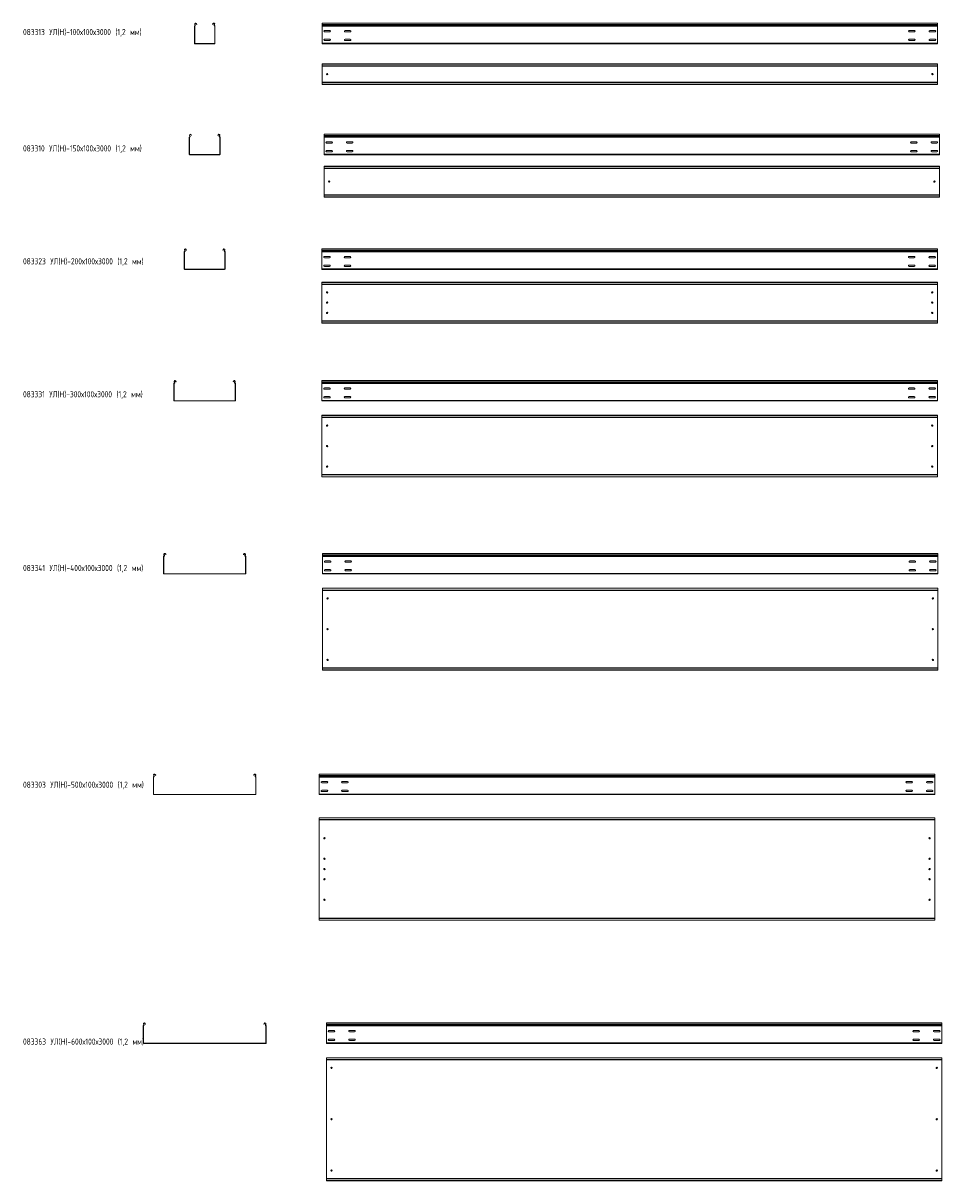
# Model space of a CAD drawing. Header units: millimetres. Extents: x -789 to 3689, y -6202 to -562.
import ezdxf

# ---------------------------------------------------------------- set-up
doc = ezdxf.new("R2010")
doc.units = ezdxf.units.MM
doc.styles.add('SLDTEXTSTYLE0', font='TXT', dxfattribs={"width": 0.7, "bigfont": 'bigfont'})

msp = doc.modelspace()

# ---------------------------------------------------------------- linework, layer by layer
at = {"color": 7, "linetype": 'Continuous', "lineweight": 15}
for p, q in [((3668.3, -562.5), (668.3, -562.5)), ((668.3, -569.1), (668.3, -562.5)), ((3668.3, -569.1), (3668.3, -562.5)), ((47.4, -576.8), (46.2, -576.8)), ((46.2, -659.8), (46.2, -576.8)), ((47.4, -659.8), (47.4, -576.8)), ((47.5, -575.1), (47.8, -576.2)), ((48.8, -568.5), (47.7, -569.1)), ((49, -571.5), (47.7, -569.1)), ((50, -570.9), (48.8, -568.5)), ((49, -571.5), (50, -570.9)), ((55.6, -564.9), (54.6, -565.4)), ((54.6, -565.4), (56.3, -568.7)), ((55.6, -564.9), (57.4, -568.1)), ((57.4, -568.1), (56.3, -568.7)), ((135, -568.1), (136.7, -564.9)), ((136, -568.7), (135, -568.1)), ((136, -568.7), (137.8, -565.4)), ((137.8, -565.4), (136.7, -564.9)), ((143.6, -568.5), (142.3, -570.9)), ((142.3, -570.9), (143.4, -571.5)), ((144.6, -569.1), (143.4, -571.5)), ((144.6, -569.1), (143.6, -568.5)), ((144.9, -575.1), (144.5, -576.2)), ((146.2, -576.8), (145, -576.8)), ((145, -576.8), (145, -659.8)), ((146.2, -576.8), (146.2, -659.8)), ((3668.3, -569.1), (668.3, -569.1)), ((668.3, -571.5), (668.3, -569.1)), ((3668.3, -571.5), (668.3, -571.5)), ((668.3, -575.1), (668.3, -571.5)), ((3668.3, -575.1), (668.3, -575.1)), ((668.3, -576.8), (668.3, -575.1)), ((3668.3, -576.8), (668.3, -576.8)), ((668.3, -659.8), (668.3, -576.8)), ((706, -598.7), (680.5, -598.7)), ((680.5, -605.2), (706, -605.2)), ((806, -598.7), (780.5, -598.7)), ((780.5, -605.2), (806, -605.2)), ((3530.5, -598.7), (3556, -598.7)), ((3556, -605.2), (3530.5, -605.2)), ((3630.5, -598.7), (3656, -598.7)), ((3656, -605.2), (3630.5, -605.2)), ((3668.3, -571.5), (3668.3, -569.1)), ((3668.3, -575.1), (3668.3, -571.5)), ((3668.3, -576.8), (3668.3, -575.1)), ((3668.3, -659.8), (3668.3, -576.8)), ((46.2, -659.8), (47.4, -659.8)), ((48.9, -661.3), (48.9, -662.5)), ((143.5, -661.3), (48.9, -661.3)), ((143.5, -662.5), (48.9, -662.5)), ((143.5, -662.5), (143.5, -661.3)), ((145, -659.8), (146.2, -659.8)), ((3668.3, -659.8), (668.3, -659.8)), ((668.3, -662.5), (668.3, -659.8)), ((3668.3, -662.5), (668.3, -662.5)), ((706, -641.2), (680.5, -641.2)), ((680.5, -647.7), (706, -647.7)), ((806, -641.2), (780.5, -641.2)), ((780.5, -647.7), (806, -647.7)), ((3530.5, -641.2), (3556, -641.2)), ((3556, -647.7), (3530.5, -647.7)), ((3630.5, -641.2), (3656, -641.2)), ((3656, -647.7), (3630.5, -647.7)), ((3668.3, -662.5), (3668.3, -659.8)), ((3668.3, -760.7), (668.3, -760.7)), ((668.3, -761.7), (668.3, -760.7)), ((3668.3, -761.7), (668.3, -761.7)), ((668.3, -770.2), (668.3, -761.7)), ((3668.3, -770.2), (668.3, -770.2)), ((668.3, -772), (668.3, -770.2)), ((3668.3, -772), (668.3, -772)), ((668.3, -772), (668.3, -849.5)), ((3668.3, -761.7), (3668.3, -760.7)), ((3668.3, -770.2), (3668.3, -761.7)), ((3668.3, -772), (3668.3, -770.2)), ((3668.3, -772), (3668.3, -849.5)), ((3668.3, -849.5), (668.3, -849.5)), ((668.3, -851.3), (668.3, -849.5)), ((3668.3, -851.3), (668.3, -851.3)), ((668.3, -859.7), (668.3, -851.3)), ((668.3, -859.7), (3668.3, -859.7)), ((668.3, -860.7), (668.3, -859.7)), ((3668.3, -860.7), (668.3, -860.7)), ((3668.3, -851.3), (3668.3, -849.5)), ((3668.3, -859.7), (3668.3, -851.3)), ((3668.3, -860.7), (3668.3, -859.7)), ((22.4, -1118.2), (21.2, -1118.2)), ((21.2, -1201.2), (21.2, -1118.2)), ((22.4, -1201.2), (22.4, -1118.2)), ((22.5, -1116.4), (22.8, -1117.6)), ((23.8, -1109.9), (22.7, -1110.5)), ((24, -1112.9), (22.7, -1110.5)), ((25, -1112.3), (23.8, -1109.9)), ((24, -1112.9), (25, -1112.3)), ((30.6, -1106.2), (29.6, -1106.8)), ((29.6, -1106.8), (31.3, -1110.1)), ((30.6, -1106.2), (32.4, -1109.5)), ((32.4, -1109.5), (31.3, -1110.1)), ((160, -1109.5), (161.7, -1106.2)), ((161, -1110.1), (160, -1109.5)), ((161, -1110.1), (162.8, -1106.8)), ((162.8, -1106.8), (161.7, -1106.2)), ((168.6, -1109.9), (167.3, -1112.3)), ((167.3, -1112.3), (168.4, -1112.9)), ((169.6, -1110.5), (168.4, -1112.9)), ((169.6, -1110.5), (168.6, -1109.9)), ((169.9, -1116.4), (169.5, -1117.6)), ((171.2, -1118.2), (170, -1118.2)), ((170, -1118.2), (170, -1201.2)), ((171.2, -1118.2), (171.2, -1201.2)), ((3677.8, -1103.9), (677.8, -1103.9)), ((677.8, -1110.5), (677.8, -1103.9)), ((3677.8, -1110.5), (677.8, -1110.5)), ((677.8, -1112.9), (677.8, -1110.5)), ((3677.8, -1112.9), (677.8, -1112.9)), ((677.8, -1116.4), (677.8, -1112.9)), ((3677.8, -1116.4), (677.8, -1116.4)), ((677.8, -1118.2), (677.8, -1116.4)), ((3677.8, -1118.2), (677.8, -1118.2)), ((677.8, -1201.2), (677.8, -1118.2)), ((3677.8, -1110.5), (3677.8, -1103.9)), ((3677.8, -1112.9), (3677.8, -1110.5)), ((3677.8, -1116.4), (3677.8, -1112.9)), ((3677.8, -1118.2), (3677.8, -1116.4)), ((3677.8, -1201.2), (3677.8, -1118.2)), ((715.6, -1140.1), (690.1, -1140.1)), ((690.1, -1146.6), (715.6, -1146.6)), ((715.6, -1182.6), (690.1, -1182.6)), ((815.6, -1140.1), (790.1, -1140.1)), ((790.1, -1146.6), (815.6, -1146.6)), ((815.6, -1182.6), (790.1, -1182.6)), ((3540.1, -1140.1), (3565.6, -1140.1)), ((3565.6, -1146.6), (3540.1, -1146.6)), ((3540.1, -1182.6), (3565.6, -1182.6)), ((3640.1, -1140.1), (3665.6, -1140.1)), ((3665.6, -1146.6), (3640.1, -1146.6)), ((3640.1, -1182.6), (3665.6, -1182.6)), ((21.2, -1201.2), (22.4, -1201.2)), ((23.9, -1202.7), (23.9, -1203.9)), ((168.5, -1202.7), (23.9, -1202.7)), ((168.5, -1203.9), (23.9, -1203.9)), ((168.5, -1203.9), (168.5, -1202.7)), ((170, -1201.2), (171.2, -1201.2)), ((3677.8, -1201.2), (677.8, -1201.2)), ((677.8, -1203.9), (677.8, -1201.2)), ((3677.8, -1203.9), (677.8, -1203.9)), ((690.1, -1189.1), (715.6, -1189.1)), ((790.1, -1189.1), (815.6, -1189.1)), ((3565.6, -1189.1), (3540.1, -1189.1)), ((3665.6, -1189.1), (3640.1, -1189.1)), ((3677.8, -1203.9), (3677.8, -1201.2)), ((3677.8, -1259.6), (677.8, -1259.6)), ((677.8, -1260.6), (677.8, -1259.6)), ((3677.8, -1260.6), (677.8, -1260.6)), ((677.8, -1269.1), (677.8, -1260.6)), ((3677.8, -1269.1), (677.8, -1269.1)), ((677.8, -1270.8), (677.8, -1269.1)), ((3677.8, -1270.8), (677.8, -1270.8)), ((677.8, -1270.8), (677.8, -1398.4)), ((3677.8, -1260.6), (3677.8, -1259.6)), ((3677.8, -1269.1), (3677.8, -1260.6)), ((3677.8, -1270.8), (3677.8, -1269.1)), ((3677.8, -1270.8), (3677.8, -1398.4)), ((3677.8, -1398.4), (677.8, -1398.4)), ((677.8, -1400.1), (677.8, -1398.4)), ((3677.8, -1400.1), (677.8, -1400.1)), ((677.8, -1408.6), (677.8, -1400.1)), ((677.8, -1408.6), (3677.8, -1408.6)), ((677.8, -1409.6), (677.8, -1408.6)), ((3677.8, -1409.6), (677.8, -1409.6)), ((3677.8, -1400.1), (3677.8, -1398.4)), ((3677.8, -1408.6), (3677.8, -1400.1)), ((3677.8, -1409.6), (3677.8, -1408.6)), ((-2.6, -1676.7), (-3.8, -1676.7)), ((-3.8, -1759.6), (-3.8, -1676.7)), ((-2.6, -1759.6), (-2.6, -1676.7)), ((-2.5, -1674.9), (-2.2, -1676.1)), ((-1.2, -1668.4), (-2.3, -1669)), ((-1, -1671.3), (-2.3, -1669)), ((0, -1670.8), (-1.2, -1668.4)), ((-1, -1671.3), (0, -1670.8)), ((5.6, -1664.7), (4.6, -1665.3)), ((4.6, -1665.3), (4.9, -1665.9)), ((4.9, -1665.9), (6, -1665.3)), ((6.3, -1668.6), (4.9, -1665.9)), ((5.6, -1664.7), (6, -1665.3)), ((6, -1665.3), (7.4, -1668)), ((7.4, -1668), (6.3, -1668.6)), ((185, -1668), (186.4, -1665.3)), ((186, -1668.6), (185, -1668)), ((187.4, -1665.9), (186, -1668.6)), ((186.4, -1665.3), (186.7, -1664.7)), ((186.4, -1665.3), (187.4, -1665.9)), ((187.8, -1665.3), (186.7, -1664.7)), ((187.4, -1665.9), (187.8, -1665.3)), ((193.6, -1668.4), (192.3, -1670.8)), ((192.3, -1670.8), (193.4, -1671.3)), ((194.6, -1669), (193.4, -1671.3)), ((194.6, -1669), (193.6, -1668.4)), ((194.9, -1674.9), (194.5, -1676.1)), ((196.2, -1676.7), (195, -1676.7)), ((195, -1676.7), (195, -1759.6)), ((196.2, -1676.7), (196.2, -1759.6)), ((3667.4, -1662.3), (667.4, -1662.3)), ((667.4, -1669), (667.4, -1662.3)), ((3667.4, -1669), (667.4, -1669)), ((667.4, -1671.3), (667.4, -1669)), ((3667.4, -1671.3), (667.4, -1671.3)), ((667.4, -1674.9), (667.4, -1671.3)), ((3667.4, -1674.9), (667.4, -1674.9)), ((667.4, -1676.7), (667.4, -1674.9)), ((3667.4, -1676.7), (667.4, -1676.7)), ((667.4, -1759.6), (667.4, -1676.7)), ((3667.4, -1669), (3667.4, -1662.3)), ((3667.4, -1671.3), (3667.4, -1669)), ((3667.4, -1674.9), (3667.4, -1671.3)), ((3667.4, -1676.7), (3667.4, -1674.9)), ((3667.4, -1759.6), (3667.4, -1676.7)), ((705.1, -1698.6), (679.6, -1698.6)), ((679.6, -1705.1), (705.1, -1705.1)), ((705.1, -1741.1), (679.6, -1741.1)), ((679.6, -1747.6), (705.1, -1747.6)), ((805.1, -1698.6), (779.6, -1698.6)), ((779.6, -1705.1), (805.1, -1705.1)), ((805.1, -1741.1), (779.6, -1741.1)), ((779.6, -1747.6), (805.1, -1747.6)), ((3529.6, -1698.6), (3555.1, -1698.6)), ((3555.1, -1705.1), (3529.6, -1705.1)), ((3529.6, -1741.1), (3555.1, -1741.1)), ((3555.1, -1747.6), (3529.6, -1747.6)), ((3629.6, -1698.6), (3655.1, -1698.6)), ((3655.1, -1705.1), (3629.6, -1705.1)), ((3629.6, -1741.1), (3655.1, -1741.1)), ((3655.1, -1747.6), (3629.6, -1747.6)), ((-3.8, -1759.6), (-2.6, -1759.6)), ((-1.1, -1761.1), (-1.1, -1762.3)), ((193.5, -1761.1), (-1.1, -1761.1)), ((193.5, -1762.3), (-1.1, -1762.3)), ((193.5, -1762.3), (193.5, -1761.1)), ((195, -1759.6), (196.2, -1759.6)), ((3667.4, -1759.6), (667.4, -1759.6)), ((667.4, -1762.3), (667.4, -1759.6)), ((3667.4, -1762.3), (667.4, -1762.3)), ((3667.4, -1762.3), (3667.4, -1759.6)), ((3667.4, -1824.2), (667.4, -1824.2)), ((667.4, -1825.2), (667.4, -1824.2)), ((3667.4, -1825.2), (667.4, -1825.2)), ((667.4, -1833.6), (667.4, -1825.2)), ((3667.4, -1833.6), (667.4, -1833.6)), ((667.4, -1834), (667.4, -1833.6)), ((667.4, -1834), (670.4, -1835.4)), ((667.4, -1834), (667.4, -2014.4)), ((3664.4, -1835.4), (670.4, -1835.4)), ((3664.4, -1835.4), (3667.4, -1834)), ((3667.4, -1825.2), (3667.4, -1824.2)), ((3667.4, -1833.6), (3667.4, -1825.2)), ((3667.4, -1834), (3667.4, -1833.6)), ((3667.4, -1834), (3667.4, -2014.4)), ((670.4, -2013), (667.4, -2014.4)), ((667.4, -2014.7), (667.4, -2014.4)), ((3667.4, -2014.7), (667.4, -2014.7)), ((667.4, -2023.2), (667.4, -2014.7)), ((667.4, -2023.2), (3667.4, -2023.2)), ((667.4, -2024.2), (667.4, -2023.2)), ((3667.4, -2024.2), (667.4, -2024.2)), ((3664.4, -2013), (670.4, -2013)), ((3667.4, -2014.4), (3664.4, -2013)), ((3667.4, -2014.7), (3667.4, -2014.4)), ((3667.4, -2023.2), (3667.4, -2014.7)), ((3667.4, -2024.2), (3667.4, -2023.2)), ((-51.2, -2309.3), (-52.3, -2309.8)), ((-51, -2312.2), (-52.3, -2309.8)), ((-50, -2311.7), (-51.2, -2309.3)), ((-51, -2312.2), (-50, -2311.7)), ((-44.4, -2305.6), (-45.4, -2306.2)), ((-45.4, -2306.2), (-45.1, -2306.8)), ((-45.1, -2306.8), (-44, -2306.2)), ((-43.7, -2309.4), (-45.1, -2306.8)), ((-44.4, -2305.6), (-44, -2306.2)), ((-44, -2306.2), (-42.6, -2308.9)), ((-42.6, -2308.9), (-43.7, -2309.4)), ((235, -2308.9), (236.4, -2306.2)), ((236, -2309.4), (235, -2308.9)), ((237.4, -2306.8), (236, -2309.4)), ((236.4, -2306.2), (236.7, -2305.6)), ((236.4, -2306.2), (237.4, -2306.8)), ((237.8, -2306.2), (236.7, -2305.6)), ((237.4, -2306.8), (237.8, -2306.2)), ((243.6, -2309.3), (242.3, -2311.7)), ((242.3, -2311.7), (243.4, -2312.2)), ((244.6, -2309.8), (243.4, -2312.2)), ((244.6, -2309.8), (243.6, -2309.3)), ((3667.5, -2303.2), (667.5, -2303.2)), ((667.5, -2309.8), (667.5, -2303.2)), ((3667.5, -2309.8), (667.5, -2309.8)), ((667.5, -2312.2), (667.5, -2309.8)), ((3667.5, -2312.2), (667.5, -2312.2)), ((667.5, -2315.8), (667.5, -2312.2)), ((3667.5, -2309.8), (3667.5, -2303.2)), ((3667.5, -2312.2), (3667.5, -2309.8)), ((3667.5, -2315.8), (3667.5, -2312.2)), ((-52.6, -2317.5), (-53.8, -2317.5)), ((-53.8, -2400.5), (-53.8, -2317.5)), ((-52.6, -2400.5), (-52.6, -2317.5)), ((-52.5, -2315.8), (-52.2, -2317)), ((244.9, -2315.8), (244.5, -2317)), ((246.2, -2317.5), (245, -2317.5)), ((245, -2317.5), (245, -2400.5)), ((246.2, -2317.5), (246.2, -2400.5)), ((3667.5, -2315.8), (667.5, -2315.8)), ((667.5, -2317.5), (667.5, -2315.8)), ((3667.5, -2317.5), (667.5, -2317.5)), ((667.5, -2400.5), (667.5, -2317.5)), ((705.2, -2339.5), (679.7, -2339.5)), ((679.7, -2346), (705.2, -2346)), ((805.2, -2339.5), (779.7, -2339.5)), ((779.7, -2346), (805.2, -2346)), ((3529.7, -2339.5), (3555.2, -2339.5)), ((3555.2, -2346), (3529.7, -2346)), ((3629.7, -2339.5), (3655.2, -2339.5)), ((3655.2, -2346), (3629.7, -2346)), ((3667.5, -2317.5), (3667.5, -2315.8)), ((3667.5, -2400.5), (3667.5, -2317.5)), ((-53.8, -2400.5), (-52.6, -2400.5)), ((-51.1, -2402), (-51.1, -2403.2)), ((243.5, -2402), (-51.1, -2402)), ((243.5, -2403.2), (-51.1, -2403.2)), ((243.5, -2403.2), (243.5, -2402)), ((245, -2400.5), (246.2, -2400.5)), ((3667.5, -2400.5), (667.5, -2400.5)), ((667.5, -2403.2), (667.5, -2400.5)), ((3667.5, -2403.2), (667.5, -2403.2)), ((705.2, -2382), (679.7, -2382)), ((679.7, -2388.5), (705.2, -2388.5)), ((805.2, -2382), (779.7, -2382)), ((779.7, -2388.5), (805.2, -2388.5)), ((3529.7, -2382), (3555.2, -2382)), ((3555.2, -2388.5), (3529.7, -2388.5)), ((3629.7, -2382), (3655.2, -2382)), ((3655.2, -2388.5), (3629.7, -2388.5)), ((3667.5, -2403.2), (3667.5, -2400.5)), ((3667.5, -2473), (667.5, -2473)), ((667.5, -2474), (667.5, -2473)), ((3667.5, -2474), (667.5, -2474)), ((667.5, -2482.5), (667.5, -2474)), ((3667.5, -2474), (3667.5, -2473)), ((3667.5, -2482.5), (3667.5, -2474)), ((3667.5, -2482.5), (667.5, -2482.5)), ((667.5, -2482.8), (667.5, -2482.5)), ((667.5, -2482.8), (670.5, -2484.2)), ((667.5, -2482.8), (667.5, -2763.2)), ((3664.5, -2484.2), (670.5, -2484.2)), ((3664.5, -2484.2), (3667.5, -2482.8)), ((3667.5, -2482.8), (3667.5, -2482.5)), ((3667.5, -2482.8), (3667.5, -2763.2)), ((670.5, -2761.8), (667.5, -2763.2)), ((667.5, -2763.6), (667.5, -2763.2)), ((3667.5, -2763.6), (667.5, -2763.6)), ((667.5, -2772), (667.5, -2763.6)), ((3664.5, -2761.8), (670.5, -2761.8)), ((3667.5, -2763.2), (3664.5, -2761.8)), ((3667.5, -2763.6), (3667.5, -2763.2)), ((3667.5, -2772), (3667.5, -2763.6)), ((667.5, -2772), (3667.5, -2772)), ((667.5, -2773), (667.5, -2772)), ((3667.5, -2773), (667.5, -2773)), ((3667.5, -2773), (3667.5, -2772)), ((-101.2, -3152), (-102.3, -3152.6)), ((-101, -3155), (-102.3, -3152.6)), ((-100, -3154.4), (-101.2, -3152)), ((-101, -3155), (-100, -3154.4)), ((-94.4, -3148.4), (-95.4, -3148.9)), ((-95.4, -3148.9), (-95.1, -3149.6)), ((-95.1, -3149.6), (-94, -3149)), ((-93.7, -3152.2), (-95.1, -3149.6)), ((-94.4, -3148.4), (-94, -3149)), ((-94, -3149), (-92.6, -3151.6)), ((-92.6, -3151.6), (-93.7, -3152.2)), ((285, -3151.6), (286.4, -3149)), ((286, -3152.2), (285, -3151.6)), ((287.4, -3149.6), (286, -3152.2)), ((286.4, -3149), (286.7, -3148.4)), ((286.4, -3149), (287.4, -3149.6)), ((287.8, -3148.9), (286.7, -3148.4)), ((287.4, -3149.6), (287.8, -3148.9)), ((293.6, -3152), (292.3, -3154.4)), ((292.3, -3154.4), (293.4, -3155)), ((294.6, -3152.6), (293.4, -3155)), ((294.6, -3152.6), (293.6, -3152)), ((3670.6, -3146), (670.6, -3146)), ((670.6, -3152.6), (670.6, -3146)), ((3670.6, -3152.6), (670.6, -3152.6)), ((670.6, -3155), (670.6, -3152.6)), ((3670.6, -3155), (670.6, -3155)), ((670.6, -3158.6), (670.6, -3155)), ((3670.6, -3152.6), (3670.6, -3146)), ((3670.6, -3155), (3670.6, -3152.6)), ((3670.6, -3158.6), (3670.6, -3155)), ((-102.6, -3160.3), (-103.8, -3160.3)), ((-103.8, -3243.3), (-103.8, -3160.3)), ((-102.6, -3243.3), (-102.6, -3160.3)), ((-102.5, -3158.6), (-102.2, -3159.7)), ((294.9, -3158.6), (294.5, -3159.7)), ((296.2, -3160.3), (295, -3160.3)), ((295, -3160.3), (295, -3243.3)), ((296.2, -3160.3), (296.2, -3243.3)), ((3670.6, -3158.6), (670.6, -3158.6)), ((670.6, -3160.3), (670.6, -3158.6)), ((3670.6, -3160.3), (670.6, -3160.3)), ((670.6, -3243.3), (670.6, -3160.3)), ((708.4, -3182.2), (682.9, -3182.2)), ((682.9, -3188.7), (708.4, -3188.7)), ((808.4, -3182.2), (782.9, -3182.2)), ((782.9, -3188.7), (808.4, -3188.7)), ((3532.9, -3182.2), (3558.4, -3182.2)), ((3558.4, -3188.7), (3532.9, -3188.7)), ((3632.9, -3182.2), (3658.4, -3182.2)), ((3658.4, -3188.7), (3632.9, -3188.7)), ((3670.6, -3160.3), (3670.6, -3158.6)), ((3670.6, -3243.3), (3670.6, -3160.3)), ((-103.8, -3243.3), (-102.6, -3243.3)), ((-101.1, -3244.8), (-101.1, -3246)), ((293.5, -3244.8), (-101.1, -3244.8)), ((293.5, -3246), (-101.1, -3246)), ((293.5, -3246), (293.5, -3244.8)), ((295, -3243.3), (296.2, -3243.3)), ((3670.6, -3243.3), (670.6, -3243.3)), ((670.6, -3246), (670.6, -3243.3)), ((3670.6, -3246), (670.6, -3246)), ((708.4, -3224.7), (682.9, -3224.7)), ((682.9, -3231.2), (708.4, -3231.2)), ((808.4, -3224.7), (782.9, -3224.7)), ((782.9, -3231.2), (808.4, -3231.2)), ((3532.9, -3224.7), (3558.4, -3224.7)), ((3558.4, -3231.2), (3532.9, -3231.2)), ((3632.9, -3224.7), (3658.4, -3224.7)), ((3658.4, -3231.2), (3632.9, -3231.2)), ((3670.6, -3246), (3670.6, -3243.3)), ((3670.6, -3314.7), (670.6, -3314.7)), ((670.6, -3315.7), (670.6, -3314.7)), ((3670.6, -3315.7), (670.6, -3315.7)), ((670.6, -3324.2), (670.6, -3315.7)), ((3670.6, -3324.2), (670.6, -3324.2)), ((670.6, -3324.5), (670.6, -3324.2)), ((670.6, -3324.5), (673.6, -3325.9)), ((670.6, -3324.5), (670.6, -3704.9)), ((3667.6, -3325.9), (673.6, -3325.9)), ((3667.6, -3325.9), (3670.6, -3324.5)), ((3670.6, -3315.7), (3670.6, -3314.7)), ((3670.6, -3324.2), (3670.6, -3315.7)), ((3670.6, -3324.5), (3670.6, -3324.2)), ((3670.6, -3324.5), (3670.6, -3704.9)), ((673.6, -3703.5), (670.6, -3704.9)), ((670.6, -3705.3), (670.6, -3704.9)), ((3670.6, -3705.3), (670.6, -3705.3)), ((670.6, -3713.7), (670.6, -3705.3)), ((670.6, -3713.7), (3670.6, -3713.7)), ((670.6, -3714.7), (670.6, -3713.7)), ((3670.6, -3714.7), (670.6, -3714.7)), ((3667.6, -3703.5), (673.6, -3703.5)), ((3670.6, -3704.9), (3667.6, -3703.5)), ((3670.6, -3705.3), (3670.6, -3704.9)), ((3670.6, -3713.7), (3670.6, -3705.3)), ((3670.6, -3714.7), (3670.6, -3713.7)), ((-151.2, -4226.8), (-152.3, -4227.4)), ((-151, -4229.8), (-152.3, -4227.4)), ((-150, -4229.2), (-151.2, -4226.8)), ((-151, -4229.8), (-150, -4229.2)), ((-144.4, -4223.2), (-145.4, -4223.7)), ((-145.4, -4223.7), (-145.1, -4224.4)), ((-145.1, -4224.4), (-144, -4223.8)), ((-143.7, -4227), (-145.1, -4224.4)), ((-144.4, -4223.2), (-144, -4223.8)), ((-144, -4223.8), (-142.6, -4226.4)), ((-142.6, -4226.4), (-143.7, -4227)), ((335, -4226.4), (336.4, -4223.8)), ((336, -4227), (335, -4226.4)), ((337.4, -4224.4), (336, -4227)), ((336.4, -4223.8), (336.7, -4223.2)), ((336.4, -4223.8), (337.4, -4224.4)), ((337.8, -4223.7), (336.7, -4223.2)), ((337.4, -4224.4), (337.8, -4223.7)), ((343.6, -4226.8), (342.3, -4229.2)), ((342.3, -4229.2), (343.4, -4229.8)), ((344.6, -4227.4), (343.4, -4229.8)), ((344.6, -4227.4), (343.6, -4226.8)), ((3654.8, -4220.8), (654.8, -4220.8)), ((654.8, -4227.4), (654.8, -4220.8)), ((3654.8, -4227.4), (654.8, -4227.4)), ((654.8, -4229.8), (654.8, -4227.4)), ((3654.8, -4229.8), (654.8, -4229.8)), ((654.8, -4233.4), (654.8, -4229.8)), ((3654.8, -4227.4), (3654.8, -4220.8)), ((3654.8, -4229.8), (3654.8, -4227.4)), ((3654.8, -4233.4), (3654.8, -4229.8)), ((-152.6, -4235.1), (-153.8, -4235.1)), ((-153.8, -4318.1), (-153.8, -4235.1)), ((-152.6, -4318.1), (-152.6, -4235.1)), ((-152.5, -4233.4), (-152.2, -4234.5)), ((344.9, -4233.4), (344.5, -4234.5)), ((346.2, -4235.1), (345, -4235.1)), ((345, -4235.1), (345, -4318.1)), ((346.2, -4235.1), (346.2, -4318.1)), ((3654.8, -4233.4), (654.8, -4233.4)), ((654.8, -4235.1), (654.8, -4233.4)), ((3654.8, -4235.1), (654.8, -4235.1)), ((654.8, -4318.1), (654.8, -4235.1)), ((692.5, -4257), (667, -4257)), ((667, -4263.5), (692.5, -4263.5)), ((792.5, -4257), (767, -4257)), ((767, -4263.5), (792.5, -4263.5)), ((3517, -4257), (3542.5, -4257)), ((3542.5, -4263.5), (3517, -4263.5)), ((3617, -4257), (3642.5, -4257)), ((3642.5, -4263.5), (3617, -4263.5)), ((3654.8, -4235.1), (3654.8, -4233.4)), ((3654.8, -4318.1), (3654.8, -4235.1)), ((-153.8, -4318.1), (-152.6, -4318.1)), ((-151.1, -4319.6), (-151.1, -4320.8)), ((343.5, -4319.6), (-151.1, -4319.6)), ((343.5, -4320.8), (-151.1, -4320.8)), ((343.5, -4320.8), (343.5, -4319.6)), ((345, -4318.1), (346.2, -4318.1)), ((3654.8, -4318.1), (654.8, -4318.1)), ((654.8, -4320.8), (654.8, -4318.1)), ((3654.8, -4320.8), (654.8, -4320.8)), ((692.5, -4299.5), (667, -4299.5)), ((667, -4306), (692.5, -4306)), ((792.5, -4299.5), (767, -4299.5)), ((767, -4306), (792.5, -4306)), ((3517, -4299.5), (3542.5, -4299.5)), ((3542.5, -4306), (3517, -4306)), ((3617, -4299.5), (3642.5, -4299.5)), ((3642.5, -4306), (3617, -4306)), ((3654.8, -4320.8), (3654.8, -4318.1)), ((3654.8, -4433.3), (654.8, -4433.3)), ((654.8, -4434.3), (654.8, -4433.3)), ((3654.8, -4434.3), (654.8, -4434.3)), ((654.8, -4442.8), (654.8, -4434.3)), ((3654.8, -4442.8), (654.8, -4442.8)), ((654.8, -4443.1), (654.8, -4442.8)), ((654.8, -4443.1), (657.8, -4444.5)), ((654.8, -4443.1), (654.8, -4923.5)), ((3651.8, -4444.5), (657.8, -4444.5)), ((3651.8, -4444.5), (3654.8, -4443.1)), ((3654.8, -4434.3), (3654.8, -4433.3)), ((3654.8, -4442.8), (3654.8, -4434.3)), ((3654.8, -4443.1), (3654.8, -4442.8)), ((3654.8, -4443.1), (3654.8, -4923.5)), ((657.8, -4922.1), (654.8, -4923.5)), ((654.8, -4923.8), (654.8, -4923.5)), ((3654.8, -4923.8), (654.8, -4923.8)), ((654.8, -4932.3), (654.8, -4923.8)), ((654.8, -4932.3), (3654.8, -4932.3)), ((654.8, -4933.3), (654.8, -4932.3)), ((3654.8, -4933.3), (654.8, -4933.3)), ((3651.8, -4922.1), (657.8, -4922.1)), ((3654.8, -4923.5), (3651.8, -4922.1)), ((3654.8, -4923.8), (3654.8, -4923.5)), ((3654.8, -4932.3), (3654.8, -4923.8)), ((3654.8, -4933.3), (3654.8, -4932.3)), ((-202.6, -5447.3), (-203.8, -5447.3)), ((-203.8, -5530.3), (-203.8, -5447.3)), ((-202.6, -5530.3), (-202.6, -5447.3)), ((-202.5, -5445.6), (-202.2, -5446.8)), ((-201.2, -5439.1), (-202.3, -5439.7)), ((-201, -5442), (-202.3, -5439.7)), ((-200, -5441.5), (-201.2, -5439.1)), ((-201, -5442), (-200, -5441.5)), ((-194.4, -5435.4), (-195.4, -5436)), ((-195.4, -5436), (-193.7, -5439.3)), ((-194.4, -5435.4), (-192.6, -5438.7)), ((-192.6, -5438.7), (-193.7, -5439.3)), ((385, -5438.7), (386.7, -5435.4)), ((386, -5439.3), (385, -5438.7)), ((386, -5439.3), (387.8, -5436)), ((387.8, -5436), (386.7, -5435.4)), ((393.6, -5439.1), (392.3, -5441.5)), ((392.3, -5441.5), (393.4, -5442)), ((394.6, -5439.7), (393.4, -5442)), ((394.6, -5439.7), (393.6, -5439.1)), ((394.9, -5445.6), (394.5, -5446.8)), ((396.2, -5447.3), (395, -5447.3)), ((395, -5447.3), (395, -5530.3)), ((396.2, -5447.3), (396.2, -5530.3)), ((3689.4, -5433), (689.4, -5433)), ((689.4, -5439.7), (689.4, -5433)), ((3689.4, -5439.7), (689.4, -5439.7)), ((689.4, -5442), (689.4, -5439.7)), ((3689.4, -5442), (689.4, -5442)), ((689.4, -5445.6), (689.4, -5442)), ((3689.4, -5445.6), (689.4, -5445.6)), ((689.4, -5447.3), (689.4, -5445.6)), ((3689.4, -5447.3), (689.4, -5447.3)), ((689.4, -5530.3), (689.4, -5447.3)), ((727.2, -5469.3), (701.7, -5469.3)), ((827.2, -5469.3), (801.7, -5469.3)), ((3551.7, -5469.3), (3577.2, -5469.3)), ((3651.7, -5469.3), (3677.2, -5469.3)), ((3689.4, -5439.7), (3689.4, -5433)), ((3689.4, -5442), (3689.4, -5439.7)), ((3689.4, -5445.6), (3689.4, -5442)), ((3689.4, -5447.3), (3689.4, -5445.6)), ((3689.4, -5530.3), (3689.4, -5447.3)), ((701.7, -5475.8), (727.2, -5475.8)), ((727.2, -5511.8), (701.7, -5511.8)), ((701.7, -5518.3), (727.2, -5518.3)), ((801.7, -5475.8), (827.2, -5475.8)), ((827.2, -5511.8), (801.7, -5511.8)), ((801.7, -5518.3), (827.2, -5518.3)), ((3577.2, -5475.8), (3551.7, -5475.8)), ((3551.7, -5511.8), (3577.2, -5511.8)), ((3577.2, -5518.3), (3551.7, -5518.3)), ((3677.2, -5475.8), (3651.7, -5475.8)), ((3651.7, -5511.8), (3677.2, -5511.8)), ((3677.2, -5518.3), (3651.7, -5518.3)), ((-203.8, -5530.3), (-202.6, -5530.3)), ((-201.1, -5531.8), (-201.1, -5533)), ((393.5, -5531.8), (-201.1, -5531.8)), ((393.5, -5533), (-201.1, -5533)), ((393.5, -5533), (393.5, -5531.8)), ((395, -5530.3), (396.2, -5530.3)), ((3689.4, -5530.3), (689.4, -5530.3)), ((689.4, -5533), (689.4, -5530.3)), ((3689.4, -5533), (689.4, -5533)), ((3689.4, -5533), (3689.4, -5530.3)), ((3689.4, -5602.5), (689.4, -5602.5)), ((689.4, -5603.5), (689.4, -5602.5)), ((3689.4, -5603.5), (689.4, -5603.5)), ((689.4, -5611.9), (689.4, -5603.5)), ((3689.4, -5611.9), (689.4, -5611.9)), ((689.4, -5613.7), (689.4, -5611.9)), ((3689.4, -5613.7), (689.4, -5613.7)), ((689.4, -5613.7), (689.4, -6191.3)), ((3689.4, -5603.5), (3689.4, -5602.5)), ((3689.4, -5611.9), (3689.4, -5603.5)), ((3689.4, -5613.7), (3689.4, -5611.9)), ((3689.4, -5613.7), (3689.4, -6191.3)), ((3689.4, -6191.3), (689.4, -6191.3)), ((689.4, -6193), (689.4, -6191.3)), ((3689.4, -6193), (689.4, -6193)), ((689.4, -6201.5), (689.4, -6193)), ((689.4, -6201.5), (3689.4, -6201.5)), ((689.4, -6202.5), (689.4, -6201.5)), ((3689.4, -6202.5), (689.4, -6202.5)), ((3689.4, -6193), (3689.4, -6191.3)), ((3689.4, -6201.5), (3689.4, -6193)), ((3689.4, -6202.5), (3689.4, -6201.5))]:
    msp.add_line(p, q, dxfattribs=at)
for centre in [(693.3, -810.7), (3643.3, -810.7), (702.8, -1334.6), (3652.8, -1334.6), (692.4, -1874.2), (3642.4, -1874.2), (692.4, -1924.2), (692.4, -1974.2), (3642.4, -1924.2), (3642.4, -1974.2), (692.5, -2523), (3642.5, -2523), (692.5, -2623), (3642.5, -2623), (692.5, -2723), (3642.5, -2723), (695.6, -3364.7), (3645.6, -3364.7), (695.6, -3514.7), (3645.6, -3514.7), (695.6, -3664.7), (3645.6, -3664.7), (679.8, -4533.3), (3629.8, -4533.3), (679.8, -4633.3), (679.8, -4683.3), (3629.8, -4633.3), (3629.8, -4683.3), (679.8, -4733.3), (3629.8, -4733.3), (679.8, -4833.3), (3629.8, -4833.3), (714.4, -5652.5), (3664.4, -5652.5), (714.4, -5902.5), (3664.4, -5902.5), (714.4, -6152.5), (3664.4, -6152.5)]:
    msp.add_circle(centre, 3.25, dxfattribs=at)
for centre, radius, start, end in [((51.7, -567), 4.5, 28.0725, 208.0725), ((51.7, -567), 3.3, 28.0725, 208.0725), ((140.7, -567), 4.5, 331.9275, 151.9275), ((140.7, -567), 3.3, 331.9275, 151.9275), ((48, -576.8), 1.8, 106.2863, 180), ((48, -576.8), 0.6, 106.2863, 180), ((46.8, -572.7), 2.5, 286.2863, 28.0725), ((46.8, -572.7), 3.7, 286.2863, 28.0725), ((145.6, -572.7), 3.7, 151.9275, 253.7137), ((145.6, -572.7), 2.5, 151.9275, 253.7137), ((144.4, -576.8), 0.6, 0, 73.7137), ((144.4, -576.8), 1.8, 0, 73.7137), ((680.5, -602), 3.25, 90, 270), ((706, -602), 3.25, 270, 90), ((780.5, -602), 3.25, 90, 270), ((806, -602), 3.25, 270, 90), ((3530.5, -602), 3.25, 90, 270), ((3556, -602), 3.25, 270, 90), ((3630.5, -602), 3.25, 90, 270), ((3656, -602), 3.25, 270, 90), ((48.9, -659.8), 2.7, 180, 270), ((48.9, -659.8), 1.5, 180, 270), ((143.5, -659.8), 1.5, 270, 0), ((143.5, -659.8), 2.7, 270, 0), ((680.5, -644.5), 3.25, 90, 270), ((706, -644.5), 3.25, 270, 90), ((780.5, -644.5), 3.25, 90, 270), ((806, -644.5), 3.25, 270, 90), ((3530.5, -644.5), 3.25, 90, 270), ((3556, -644.5), 3.25, 270, 90), ((3630.5, -644.5), 3.25, 90, 270), ((3656, -644.5), 3.25, 270, 90), ((23, -1118.2), 1.8, 106.2863, 180), ((26.7, -1108.4), 4.5, 28.0725, 208.0725), ((23, -1118.2), 0.6, 106.2863, 180), ((21.8, -1114), 2.5, 286.2863, 28.0725), ((21.8, -1114), 3.7, 286.2863, 28.0725), ((26.7, -1108.4), 3.3, 28.0725, 208.0725), ((165.7, -1108.4), 4.5, 331.9275, 151.9275), ((165.7, -1108.4), 3.3, 331.9275, 151.9275), ((170.6, -1114), 3.7, 151.9275, 253.7137), ((170.6, -1114), 2.5, 151.9275, 253.7137), ((169.4, -1118.2), 0.6, 0, 73.7137), ((169.4, -1118.2), 1.8, 0, 73.7137), ((690.1, -1143.4), 3.25, 90, 270), ((690.1, -1185.9), 3.25, 90, 270), ((715.6, -1143.4), 3.25, 270, 90), ((715.6, -1185.9), 3.25, 270, 90), ((790.1, -1143.4), 3.25, 90, 270), ((790.1, -1185.9), 3.25, 90, 270), ((815.6, -1143.4), 3.25, 270, 90), ((815.6, -1185.9), 3.25, 270, 90), ((3540.1, -1143.4), 3.25, 90, 270), ((3540.1, -1185.9), 3.25, 90, 270), ((3565.6, -1143.4), 3.25, 270, 90), ((3565.6, -1185.9), 3.25, 270, 90), ((3640.1, -1143.4), 3.25, 90, 270), ((3640.1, -1185.9), 3.25, 90, 270), ((3665.6, -1143.4), 3.25, 270, 90), ((3665.6, -1185.9), 3.25, 270, 90), ((23.9, -1201.2), 2.7, 180, 270), ((23.9, -1201.2), 1.5, 180, 270), ((168.5, -1201.2), 1.5, 270, 0), ((168.5, -1201.2), 2.7, 270, 0), ((-2, -1676.7), 1.8, 106.2863, 180), ((1.7, -1666.8), 4.5, 28.0725, 208.0725), ((-2, -1676.7), 0.6, 106.2863, 180), ((-3.2, -1672.5), 2.5, 286.2863, 28.0725), ((-3.2, -1672.5), 3.7, 286.2863, 28.0725), ((1.7, -1666.8), 3.3, 28.0725, 208.0725), ((190.7, -1666.8), 4.5, 331.9275, 151.9275), ((190.7, -1666.8), 3.3, 331.9275, 151.9275), ((195.6, -1672.5), 3.7, 151.9275, 253.7137), ((195.6, -1672.5), 2.5, 151.9275, 253.7137), ((194.4, -1676.7), 0.6, 0, 73.7137), ((194.4, -1676.7), 1.8, 0, 73.7137), ((679.6, -1701.8), 3.25, 90, 270), ((679.6, -1744.3), 3.25, 90, 270), ((705.1, -1701.8), 3.25, 270, 90), ((705.1, -1744.3), 3.25, 270, 90), ((779.6, -1701.8), 3.25, 90, 270), ((779.6, -1744.3), 3.25, 90, 270), ((805.1, -1701.8), 3.25, 270, 90), ((805.1, -1744.3), 3.25, 270, 90), ((3529.6, -1701.8), 3.25, 90, 270), ((3529.6, -1744.3), 3.25, 90, 270), ((3555.1, -1701.8), 3.25, 270, 90), ((3555.1, -1744.3), 3.25, 270, 90), ((3629.6, -1701.8), 3.25, 90, 270), ((3629.6, -1744.3), 3.25, 90, 270), ((3655.1, -1701.8), 3.25, 270, 90), ((3655.1, -1744.3), 3.25, 270, 90), ((-1.1, -1759.6), 2.7, 180, 270), ((-1.1, -1759.6), 1.5, 180, 270), ((193.5, -1759.6), 1.5, 270, 0), ((193.5, -1759.6), 2.7, 270, 0), ((-48.3, -2307.7), 4.5, 28.0725, 208.0725), ((-53.2, -2313.4), 2.5, 286.2863, 28.0725), ((-53.2, -2313.4), 3.7, 286.2863, 28.0725), ((-48.3, -2307.7), 3.3, 28.0725, 208.0725), ((240.7, -2307.7), 4.5, 331.9275, 151.9275), ((240.7, -2307.7), 3.3, 331.9275, 151.9275), ((245.6, -2313.4), 3.7, 151.9275, 253.7137), ((245.6, -2313.4), 2.5, 151.9275, 253.7137), ((-52, -2317.5), 1.8, 106.2863, 180), ((-52, -2317.5), 0.6, 106.2863, 180), ((244.4, -2317.5), 0.6, 0, 73.7137), ((244.4, -2317.5), 1.8, 0, 73.7137), ((679.7, -2342.7), 3.25, 90, 270), ((705.2, -2342.7), 3.25, 270, 90), ((779.7, -2342.7), 3.25, 90, 270), ((805.2, -2342.7), 3.25, 270, 90), ((3529.7, -2342.7), 3.25, 90, 270), ((3555.2, -2342.7), 3.25, 270, 90), ((3629.7, -2342.7), 3.25, 90, 270), ((3655.2, -2342.7), 3.25, 270, 90), ((-51.1, -2400.5), 2.7, 180, 270), ((-51.1, -2400.5), 1.5, 180, 270), ((243.5, -2400.5), 1.5, 270, 0), ((243.5, -2400.5), 2.7, 270, 0), ((679.7, -2385.2), 3.25, 90, 270), ((705.2, -2385.2), 3.25, 270, 90), ((779.7, -2385.2), 3.25, 90, 270), ((805.2, -2385.2), 3.25, 270, 90), ((3529.7, -2385.2), 3.25, 90, 270), ((3555.2, -2385.2), 3.25, 270, 90), ((3629.7, -2385.2), 3.25, 90, 270), ((3655.2, -2385.2), 3.25, 270, 90), ((-98.3, -3150.5), 4.5, 28.0725, 208.0725), ((-103.2, -3156.2), 2.5, 286.2863, 28.0725), ((-103.2, -3156.2), 3.7, 286.2863, 28.0725), ((-98.3, -3150.5), 3.3, 28.0725, 208.0725), ((290.7, -3150.5), 4.5, 331.9275, 151.9275), ((290.7, -3150.5), 3.3, 331.9275, 151.9275), ((295.6, -3156.2), 3.7, 151.9275, 253.7137), ((295.6, -3156.2), 2.5, 151.9275, 253.7137), ((-102, -3160.3), 1.8, 106.2863, 180), ((-102, -3160.3), 0.6, 106.2863, 180), ((294.4, -3160.3), 0.6, 0, 73.7137), ((294.4, -3160.3), 1.8, 0, 73.7137), ((682.9, -3185.5), 3.25, 90, 270), ((708.4, -3185.5), 3.25, 270, 90), ((782.9, -3185.5), 3.25, 90, 270), ((808.4, -3185.5), 3.25, 270, 90), ((3532.9, -3185.5), 3.25, 90, 270), ((3558.4, -3185.5), 3.25, 270, 90), ((3632.9, -3185.5), 3.25, 90, 270), ((3658.4, -3185.5), 3.25, 270, 90), ((-101.1, -3243.3), 2.7, 180, 270), ((-101.1, -3243.3), 1.5, 180, 270), ((293.5, -3243.3), 1.5, 270, 0), ((293.5, -3243.3), 2.7, 270, 0), ((682.9, -3228), 3.25, 90, 270), ((708.4, -3228), 3.25, 270, 90), ((782.9, -3228), 3.25, 90, 270), ((808.4, -3228), 3.25, 270, 90), ((3532.9, -3228), 3.25, 90, 270), ((3558.4, -3228), 3.25, 270, 90), ((3632.9, -3228), 3.25, 90, 270), ((3658.4, -3228), 3.25, 270, 90), ((-148.3, -4225.3), 4.5, 28.0725, 208.0725), ((-153.2, -4231), 2.5, 286.2863, 28.0725), ((-153.2, -4231), 3.7, 286.2863, 28.0725), ((-148.3, -4225.3), 3.3, 28.0725, 208.0725), ((340.7, -4225.3), 4.5, 331.9275, 151.9275), ((340.7, -4225.3), 3.3, 331.9275, 151.9275), ((345.6, -4231), 3.7, 151.9275, 253.7137), ((345.6, -4231), 2.5, 151.9275, 253.7137), ((-152, -4235.1), 1.8, 106.2863, 180), ((-152, -4235.1), 0.6, 106.2863, 180), ((344.4, -4235.1), 0.6, 0, 73.7137), ((344.4, -4235.1), 1.8, 0, 73.7137), ((667, -4260.3), 3.25, 90, 270), ((692.5, -4260.3), 3.25, 270, 90), ((767, -4260.3), 3.25, 90, 270), ((792.5, -4260.3), 3.25, 270, 90), ((3517, -4260.3), 3.25, 90, 270), ((3542.5, -4260.3), 3.25, 270, 90), ((3617, -4260.3), 3.25, 90, 270), ((3642.5, -4260.3), 3.25, 270, 90), ((-151.1, -4318.1), 2.7, 180, 270), ((-151.1, -4318.1), 1.5, 180, 270), ((343.5, -4318.1), 1.5, 270, 0), ((343.5, -4318.1), 2.7, 270, 0), ((667, -4302.8), 3.25, 90, 270), ((692.5, -4302.8), 3.25, 270, 90), ((767, -4302.8), 3.25, 90, 270), ((792.5, -4302.8), 3.25, 270, 90), ((3517, -4302.8), 3.25, 90, 270), ((3542.5, -4302.8), 3.25, 270, 90), ((3617, -4302.8), 3.25, 90, 270), ((3642.5, -4302.8), 3.25, 270, 90), ((-202, -5447.3), 1.8, 106.2863, 180), ((-198.3, -5437.5), 4.5, 28.0725, 208.0725), ((-202, -5447.3), 0.6, 106.2863, 180), ((-203.2, -5443.2), 2.5, 286.2863, 28.0725), ((-203.2, -5443.2), 3.7, 286.2863, 28.0725), ((-198.3, -5437.5), 3.3, 28.0725, 208.0725), ((390.7, -5437.5), 4.5, 331.9275, 151.9275), ((390.7, -5437.5), 3.3, 331.9275, 151.9275), ((395.6, -5443.2), 3.7, 151.9275, 253.7137), ((395.6, -5443.2), 2.5, 151.9275, 253.7137), ((394.4, -5447.3), 0.6, 0, 73.7137), ((394.4, -5447.3), 1.8, 0, 73.7137), ((701.7, -5472.5), 3.25, 90, 270), ((727.2, -5472.5), 3.25, 270, 90), ((801.7, -5472.5), 3.25, 90, 270), ((827.2, -5472.5), 3.25, 270, 90), ((3551.7, -5472.5), 3.25, 90, 270), ((3577.2, -5472.5), 3.25, 270, 90), ((3651.7, -5472.5), 3.25, 90, 270), ((3677.2, -5472.5), 3.25, 270, 90), ((701.7, -5515), 3.25, 90, 270), ((727.2, -5515), 3.25, 270, 90), ((801.7, -5515), 3.25, 90, 270), ((827.2, -5515), 3.25, 270, 90), ((3551.7, -5515), 3.25, 90, 270), ((3577.2, -5515), 3.25, 270, 90), ((3651.7, -5515), 3.25, 90, 270), ((3677.2, -5515), 3.25, 270, 90), ((-201.1, -5530.3), 2.7, 180, 270), ((-201.1, -5530.3), 1.5, 180, 270), ((393.5, -5530.3), 1.5, 270, 0), ((393.5, -5530.3), 2.7, 270, 0)]:
    msp.add_arc(centre, radius, start, end, dxfattribs=at)

# ---------------------------------------------------------------- texts
at = {"color": 7, "linetype": 'Continuous', "lineweight": 0, "char_height": 30, "attachment_point": 1, "style": 'SLDTEXTSTYLE0'}
for s, insert in [('083313 \\M+18454\\M+1844C(\\M+1844E)-100\\M+18487100\\M+184873000 (1,2 \\M+1847D\\M+1847D)', (-789.4, -590.7)), ('083310 \\M+18454\\M+1844C(\\M+1844E)-150\\M+18487100\\M+184873000 (1,2 \\M+1847D\\M+1847D)', (-789.4, -1157.6)), ('083323 \\M+18454\\M+1844C(\\M+1844E)-200\\M+18487100\\M+184873000 (1,2 \\M+1847D\\M+1847D)', (-789.4, -1707.7)), ('083331 \\M+18454\\M+1844C(\\M+1844E)-300\\M+18487100\\M+184873000 (1,2 \\M+1847D\\M+1847D)', (-789.4, -2355.2)), ('083341 \\M+18454\\M+1844C(\\M+1844E)-400\\M+18487100\\M+184873000 (1,2 \\M+1847D\\M+1847D)', (-789.4, -3201.9)), ('083303 \\M+18454\\M+1844C(\\M+1844E)-500\\M+18487100\\M+184873000 (1,2 \\M+1847D\\M+1847D)', (-789.4, -4257.5)), ('083363 \\M+18454\\M+1844C(\\M+1844E)-600\\M+18487100\\M+184873000 (1,2 \\M+1847D\\M+1847D)', (-789.4, -5509))]:
    msp.add_mtext(s, dxfattribs=dict(at, insert=insert))

doc.saveas('drawing.dxf')
